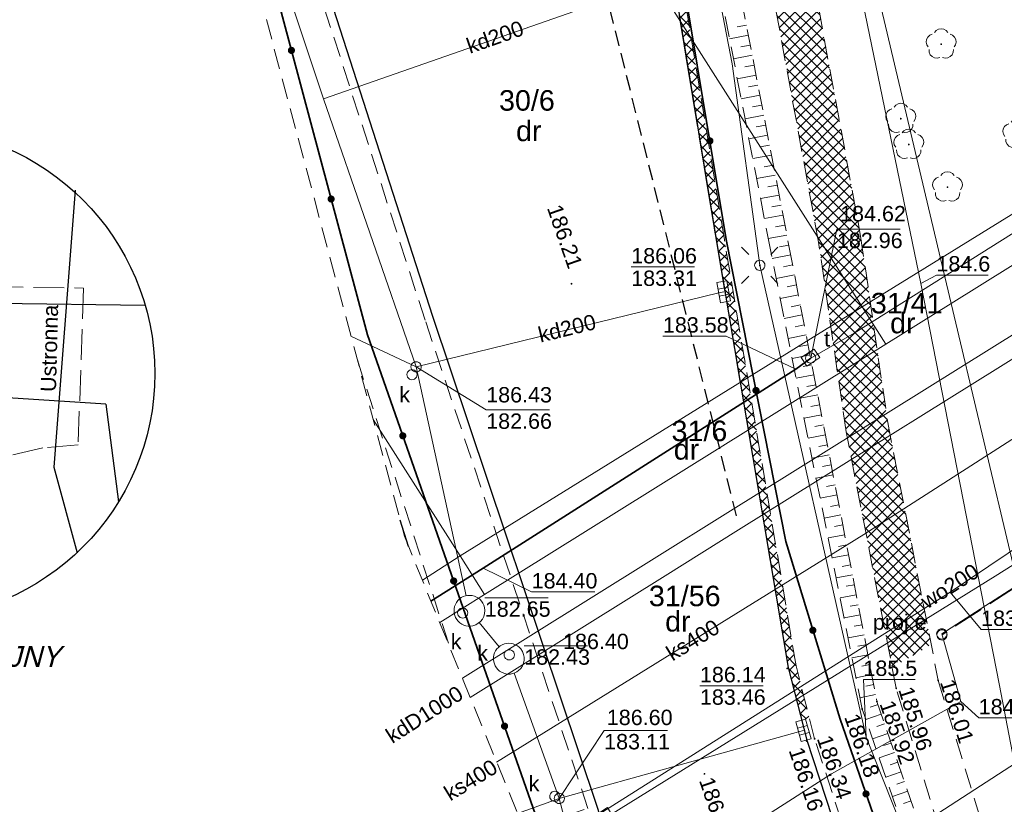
# Model space of a CAD drawing. Extents: x 8014 to 6635291, y -5609 to 5765892.
# Tile 9 of 158: x 6601078 to 6601126, y 5731706 to 5731745. Entities that reach past the tile are written whole.
import ezdxf
from ezdxf.enums import TextEntityAlignment as Align

# ---------------------------------------------------------------- set-up
doc = ezdxf.new("R2010")
doc.units = 0
for name, pattern in [('DASHED', [0.75, 0.5, -0.25]), ('PRZER2-1', [1.5, 1, -0.5]), ('PRZER3-1', [2, 1.5, -0.5])]:
    doc.linetypes.add(name, pattern=pattern)
doc.layers.get('0').update_dxf_attribs({"linetype": 'CONTINUOUS'})
for name, color, linetype in [('A-SZRAF- DROGI', 130, 'CONTINUOUS'), ('a_zieleń', 80, 'CONTINUOUS'), ('RAMKA', 7, 'CONTINUOUS')]:
    doc.layers.add(name, color=color, linetype=linetype)
for name, color, linetype, lineweight in [('a_krawężnik', 7, 'CONTINUOUS', 30), ('EGDE_O', 7, 'CONTINUOUS', 18), ('GESDZI', 7, 'CONTINUOUS', 18), ('GESDZI_O', 7, 'CONTINUOUS', 18), ('GSLKOG', 7, 'CONTINUOUS', 35), ('GSLKRW', 7, 'CONTINUOUS', 25), ('GSPWPS', 7, 'CONTINUOUS', 13), ('GSPWPS_O', 7, 'CONTINUOUS', 13), ('GSSINN', 7, 'CONTINUOUS', 18), ('GSSKOA', 7, 'CONTINUOUS', 18), ('GSSKOD', 7, 'CONTINUOUS', 18), ('GSSZSN', 7, 'CONTINUOUS', 18), ('GULLOB', 7, 'CONTINUOUS', 35), ('GUPELA', 7, 'CONTINUOUS', 18), ('GUPIKP', 7, 'CONTINUOUS', 18), ('GUPISN', 7, 'CONTINUOUS', 18), ('GUPISN_O', 7, 'CONTINUOUS', 18), ('GUPIWZ', 7, 'CONTINUOUS', 18), ('GUPIWZ_O', 7, 'CONTINUOUS', 18), ('GUPPRZ_O', 7, 'CONTINUOUS', 18), ('GUSIKP', 7, 'CONTINUOUS', 18)]:
    doc.layers.add(name, color=color, linetype=linetype, lineweight=lineweight)
for name, color, linetype, lineweight, true_color in [('EGUG_O', 7, 'CONTINUOUS', 18, 0x008000), ('GESUZY_O', 7, 'CONTINUOUS', 18, 0x008000), ('GOSRBG', 4, 'CONTINUOUS', 35, 0x00ffff), ('GSPRDL', 7, 'CONTINUOUS', 18, 0x008000), ('GULEPR', 1, 'CONTINUOUS', 18, 0xff0000), ('GULKPR', 7, 'CONTINUOUS', 18, 0x803300), ('GULKPR_O', 7, 'CONTINUOUS', 18, 0x803300), ('GULTPR', 7, 'CONTINUOUS', 18, 0xff9100), ('GULWPR', 5, 'CONTINUOUS', 18, 0x0000ff), ('GULWPR_O', 5, 'CONTINUOUS', 18, 0x0000ff), ('GUPKKS', 7, 'CONTINUOUS', 18, 0x803300), ('GUPKSD', 7, 'CONTINUOUS', 18, 0x803300), ('KTJZ01_O', 7, 'CONTINUOUS', 18, 0x0a0909), ('SUKP_O', 7, 'CONTINUOUS', 18, 0x803300)]:
    doc.layers.add(name, color=color, linetype=linetype, lineweight=lineweight, true_color=true_color)
doc.styles.add('Arial', font='arial.ttf')
doc.styles.add('GEOS_050', font='GEOS_050', dxfattribs={"oblique": 15, "height": 2.5})

# ---------------------------------------------------------------- blocks, each defined once
blk = doc.blocks.new('D_GUPIKP1_1')
at = {"color": 0}
blk.add_lwpolyline([(0, 0.25), (0.064705, 0.241481), (0.125, 0.216506), (0.176777, 0.176777), (0.216506, 0.125), (0.241481, 0.064705), (0.25, 0), (0.241481, -0.064705), (0.216506, -0.125), (0.176777, -0.176777), (0.125, -0.216506), (0.064705, -0.241481), (0, -0.25), (-0.064705, -0.241481), (-0.125, -0.216506), (-0.176777, -0.176777), (-0.216506, -0.125), (-0.241481, -0.064705), (-0.25, 0), (-0.241481, 0.064705), (-0.216506, 0.125), (-0.176777, 0.176777), (-0.125, 0.216506), (-0.064705, 0.241481)], close=True, dxfattribs=at)
blk = doc.blocks.new('D_GUPIWZ1_3')
at = {"color": 0}
blk.add_lwpolyline([(0.375, -0.25), (-0.375, -0.25), (-0.375, 0.25), (0.375, 0.25)], close=True, dxfattribs=at)
blk = doc.blocks.new('D_GUPKSD1_1')
at = {"color": 0}
blk.add_lwpolyline([(0, 0.25), (0.064705, 0.241481), (0.125, 0.216506), (0.176777, 0.176777), (0.216506, 0.125), (0.241481, 0.064705), (0.25, 0), (0.241481, -0.064705), (0.216506, -0.125), (0.176777, -0.176777), (0.125, -0.216506), (0.064705, -0.241481), (0, -0.25), (-0.064705, -0.241481), (-0.125, -0.216506), (-0.176777, -0.176777), (-0.216506, -0.125), (-0.241481, -0.064705), (-0.25, 0), (-0.241481, 0.064705), (-0.216506, 0.125), (-0.176777, 0.176777), (-0.125, 0.216506), (-0.064705, 0.241481)], close=True, dxfattribs=at)
blk = doc.blocks.new('D_GUPIWZ1_1')
at = {"color": 0}
blk.add_lwpolyline([(0, 0.25), (0.064705, 0.241481), (0.125, 0.216506), (0.176777, 0.176777), (0.216506, 0.125), (0.241481, 0.064705), (0.25, 0), (0.241481, -0.064705), (0.216506, -0.125), (0.176777, -0.176777), (0.125, -0.216506), (0.064705, -0.241481), (0, -0.25), (-0.064705, -0.241481), (-0.125, -0.216506), (-0.176777, -0.176777), (-0.216506, -0.125), (-0.241481, -0.064705), (-0.25, 0), (-0.241481, 0.064705), (-0.216506, 0.125), (-0.176777, 0.176777), (-0.125, 0.216506), (-0.064705, 0.241481)], close=True, dxfattribs=at)
blk = doc.blocks.new('D_GUPKKS1')
at = {"color": 0}
blk.add_lwpolyline([(0.5, -0.25), (-0.5, -0.25), (-0.5, 0.25), (0.5, 0.25)], close=True, dxfattribs=at)
for points in [[(-0.175, -0.25), (-0.175, 0.25)], [(0.175, -0.25), (0.175, 0.25)]]:
    blk.add_lwpolyline(points, dxfattribs=at)
blk = doc.blocks.new('D_GSPWPS1')
blk.add_hatch(color=0).paths.add_polyline_path([(-0.045, 0), (-0.043467, -0.011647), (-0.038971, -0.0225), (-0.03182, -0.03182), (-0.0225, -0.038971), (-0.011647, -0.043467), (0, -0.045), (0.011647, -0.043467), (0.0225, -0.038971), (0.03182, -0.03182), (0.038971, -0.0225), (0.043467, -0.011647), (0.045, 0), (0.043467, 0.011647), (0.038971, 0.0225), (0.03182, 0.03182), (0.0225, 0.038971), (0.011647, 0.043467), (0, 0.045), (-0.011647, 0.043467), (-0.0225, 0.038971), (-0.03182, 0.03182), (-0.038971, 0.0225), (-0.043467, 0.011647)])
blk = doc.blocks.new('D_GSPRDL1')
blk.add_hatch(color=0).paths.add_polyline_path([(0, -0.045), (0.013906, -0.042798), (0.02645, -0.036406), (0.036406, -0.02645), (0.042798, -0.013906), (0.045, 0), (0.042798, 0.013906), (0.036406, 0.02645), (0.02645, 0.036406), (0.013906, 0.042798), (0, 0.045), (-0.013906, 0.042798), (-0.02645, 0.036406), (-0.036406, 0.02645), (-0.042798, 0.013906), (-0.045, 0), (-0.042798, -0.013906), (-0.036406, -0.02645), (-0.02645, -0.036406), (-0.013906, -0.042798)])
at = {"color": 0}
for points in [[(-0.635969, -0.134326), (-0.70458, -0.024001), (-0.731429, 0.103115), (-0.713292, 0.231763), (-0.652348, 0.346501), (-0.55591, 0.433559), (-0.435555, 0.482485)], [(-0.324277, 0.563333), (-0.240553, 0.662679), (-0.127956, 0.727494), (0, 0.75), (0.127956, 0.727494), (0.240553, 0.662679), (0.324277, 0.563333)], [(0.435555, 0.482485), (0.55591, 0.433559), (0.652348, 0.346501), (0.713292, 0.231763), (0.731429, 0.103115), (0.70458, -0.024001), (0.635969, -0.134326)], [(-0.068773, -0.646351), (-0.194901, -0.677512), (-0.324092, -0.663766), (-0.440839, -0.606763), (-0.531129, -0.513345), (-0.584125, -0.394725), (-0.593465, -0.265141)], [(0.593465, -0.265141), (0.584125, -0.394725), (0.531129, -0.513345), (0.440839, -0.606763), (0.324092, -0.663766), (0.194901, -0.677512), (0.068773, -0.646351)]]:
    blk.add_lwpolyline(points, dxfattribs=at)
blk = doc.blocks.new('D_GUPISN1')
at = {"color": 0}
blk.add_lwpolyline([(0, 0.25), (0.064705, 0.241481), (0.125, 0.216506), (0.176777, 0.176777), (0.216506, 0.125), (0.241481, 0.064705), (0.25, 0), (0.241481, -0.064705), (0.216506, -0.125), (0.176777, -0.176777), (0.125, -0.216506), (0.064705, -0.241481), (0, -0.25), (-0.064705, -0.241481), (-0.125, -0.216506), (-0.176777, -0.176777), (-0.216506, -0.125), (-0.241481, -0.064705), (-0.25, 0), (-0.241481, 0.064705), (-0.216506, 0.125), (-0.176777, 0.176777), (-0.125, 0.216506), (-0.064705, 0.241481)], close=True, dxfattribs=at)
blk = doc.blocks.new('D_KOLO')
blk.add_hatch(color=0).paths.add_polyline_path([(-0.175, 0), (-0.169037, -0.045293), (-0.151554, -0.0875), (-0.123744, -0.123744), (-0.0875, -0.151554), (-0.045293, -0.169037), (0, -0.175), (0.045293, -0.169037), (0.0875, -0.151554), (0.123744, -0.123744), (0.151554, -0.0875), (0.169037, -0.045293), (0.175, 0), (0.169037, 0.045293), (0.151554, 0.0875), (0.123744, 0.123744), (0.0875, 0.151554), (0.045293, 0.169037), (0, 0.175), (-0.045293, 0.169037), (-0.0875, 0.151554), (-0.123744, 0.123744), (-0.151554, 0.0875), (-0.169037, 0.045293)])
blk = doc.blocks.new('D_GUPELA2')
blk.add_hatch(color=0).paths.add_polyline_path([(-0.001087, 0.044987), (0.011881, 0.043403), (0.021281, 0.03965), (0.030065, 0.033482), (0.038133, 0.023893), (0.043117, 0.012881), (0.044986, 0.001113), (0.044323, -0.007777), (0.040557, -0.019497), (0.033417, -0.030138), (0.024849, -0.037517), (0.013788, -0.042836), (0.002013, -0.044955), (-0.00982, -0.043916), (-0.020466, -0.040077), (-0.029541, -0.033946), (-0.036867, -0.025804), (-0.04187, -0.01649), (-0.04461, -0.005909), (-0.044532, 0.006476), (-0.041285, 0.017903), (-0.034764, 0.028574), (-0.024479, 0.03776), (-0.013449, 0.042943)])
at = {"color": 0}
for points in [[(-0.883883, 0.883883), (-0.53033, 0.53033)], [(0.883883, 0.883883), (0.53033, 0.53033)], [(-0.883883, -0.883883), (-0.53033, -0.53033)], [(0.883883, -0.883883), (0.53033, -0.53033)]]:
    blk.add_lwpolyline(points, dxfattribs=at)
blk = doc.blocks.new('D_GUPELA1')
at = {"color": 0}
blk.add_lwpolyline([(0, 0.25), (0.064705, 0.241481), (0.125, 0.216506), (0.176777, 0.176777), (0.216506, 0.125), (0.241481, 0.064705), (0.25, 0), (0.241481, -0.064705), (0.216506, -0.125), (0.176777, -0.176777), (0.125, -0.216506), (0.064705, -0.241481), (0, -0.25), (-0.064705, -0.241481), (-0.125, -0.216506), (-0.176777, -0.176777), (-0.216506, -0.125), (-0.241481, -0.064705), (-0.25, 0), (-0.241481, 0.064705), (-0.216506, 0.125), (-0.176777, 0.176777), (-0.125, 0.216506), (-0.064705, 0.241481)], close=True, dxfattribs=at)
blk = doc.blocks.new('nowy blok')
for p, q in [((60924.052, 46689.369), (60923.359, 46679.717)), ((60924.11, 46679.722), (60924.052, 46689.369)), ((60924.113, 46678.026), (60924.052, 46689.369)), ((60924.11, 46679.722), (60923.359, 46679.717)), ((60924.11, 46679.722), (60924.86, 46679.726)), ((60924.306, 46637.515), (60924.289, 46648.581))]:
    blk.add_line(p, q)
blk.add_lwpolyline([(60923.33, 46639.414), (60923.33, 46643.222), (60925.425, 46639.398), (60925.425, 46643.222)])
blk.add_circle((60924.27, 46663.324), 14.743)
at = {"color": 7, "style": 'GEOS_050', "oblique": 15}
for s, p in [('SZKIC ORIE', (60913.447, 46645.699)), ('NTACYJNY', (60924.439, 46645.699))]:
    blk.add_text(s, height=1.2586, dxfattribs=at).set_placement(p)

msp = doc.modelspace()

# ---------------------------------------------------------------- hatches: boundary and pattern name
at = {"layer": 'A-SZRAF- DROGI', "linetype": 'ByBlock', "lineweight": 0}
h = msp.add_hatch(dxfattribs=at)
h.set_pattern_fill('ANSI37', color=253, scale=3, style=0)
h.set_pattern_definition([(45, (3365827.47042, 2822255.7523), (-0.265165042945, 0.265165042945), []), (135, (3365827.47042, 2822255.7523), (-0.265165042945, -0.265165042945), [])])
h.paths.add_polyline_path([(6601164.801, 5731825.446), (6601168.791, 5731826.948), (6601168.821, 5731824.474), (6601166.454, 5731823.503)])
edge = h.paths.add_edge_path()
edge.add_line((6601172.476, 5731825.895), (6601172.411, 5731828.026))
edge.add_line((6601172.411, 5731828.026), (6601173.992, 5731828.189))
edge.add_arc((6601186.035, 5732243.68), 415.666, 268.33976, 269.91165)
edge.add_line((6601185.394, 5731828.015), (6601205.043, 5731828.193))
edge.add_line((6601205.043, 5731828.193), (6601225.232, 5731828.343))
edge.add_line((6601225.232, 5731828.343), (6601245.168, 5731828.586))
edge.add_line((6601245.168, 5731828.586), (6601245.543, 5731828.59))
edge.add_line((6601245.543, 5731828.59), (6601246.884, 5731826.594))
edge.add_line((6601246.884, 5731826.594), (6601221.79, 5731826.309))
edge.add_line((6601221.79, 5731826.309), (6601205.136, 5731826.031))
edge.add_line((6601205.136, 5731826.031), (6601185.273, 5731825.848))
edge.add_line((6601185.273, 5731825.848), (6601173.834, 5731826.053))
edge.add_line((6601173.834, 5731826.053), (6601172.476, 5731825.895))
edge = h.paths.add_edge_path()
edge.add_line((6601111.994, 5731733.86), (6601109.203, 5731750.836))
edge.add_line((6601109.203, 5731750.836), (6601106.88, 5731760.994))
edge.add_line((6601106.88, 5731760.994), (6601102.557, 5731779.174))
edge.add_line((6601102.557, 5731779.174), (6601096.809, 5731802.335))
edge.add_line((6601096.809, 5731802.335), (6601093.394, 5731815.076))
edge.add_arc((6601112.891, 5731821.407), 20.499, 186.6456, 197.9903, ccw=False)
edge.add_arc((6601104.1, 5731821.197), 11.772, 157.0931, 190.5857, ccw=False)
edge.add_line((6601093.257, 5731825.779), (6601095.519, 5731824.743))
edge.add_line((6601095.519, 5731824.743), (6601101.325, 5731802.801))
edge.add_line((6601101.325, 5731802.801), (6601106.886, 5731780.522))
edge.add_line((6601106.886, 5731780.522), (6601111.376, 5731762.136))
edge.add_line((6601111.376, 5731762.136), (6601116.585, 5731733.745))
edge.add_line((6601116.585, 5731733.745), (6601117.929, 5731724.497))
edge.add_line((6601117.929, 5731724.497), (6601120.175, 5731712.999))
edge.add_line((6601120.175, 5731712.999), (6601122.074, 5731714.127))
edge.add_line((6601122.074, 5731714.127), (6601119.954, 5731724.963))
edge.add_line((6601119.954, 5731724.963), (6601118.634, 5731734.045))
edge.add_line((6601118.634, 5731734.045), (6601113.329, 5731762.836))
edge.add_line((6601113.329, 5731762.836), (6601108.915, 5731781.012))
edge.add_line((6601108.915, 5731781.012), (6601103.286, 5731803.464))
edge.add_line((6601103.286, 5731803.464), (6601098.333, 5731822.44))
edge.add_line((6601098.333, 5731822.44), (6601100.26, 5731826.8))
edge.add_line((6601100.26, 5731826.8), (6601104.18, 5731826.61))
edge.add_line((6601104.18, 5731826.61), (6601124.59, 5731825.705))
edge.add_arc((6601125.61, 5731847.683), 22.002, 254.8648, 267.342, ccw=False)
edge.add_line((6601119.866, 5731826.445), (6601114.202, 5731827.977))
edge.add_arc((6601110.334, 5731814.504), 14.017, 73.981, 84.7293)
edge.add_line((6601111.621, 5731828.462), (6601104.31, 5731828.801))
edge.add_line((6601104.31, 5731828.801), (6601098.736, 5731829.044))
edge.add_arc((6601099.468, 5731836.321), 7.313, 237.4214, 264.2566, ccw=False)
edge.add_line((6601095.53, 5731830.158), (6601092.874, 5731826.011))
edge.add_arc((6601101.918, 5731821.944), 9.917, 155.786, 175.0174)
edge.add_arc((6601112.86, 5731821.402), 20.868, 176.144, 198.0523)
edge.add_line((6601093.019, 5731814.935), (6601096.416, 5731802.213))
edge.add_line((6601096.416, 5731802.213), (6601102.139, 5731779.125))
edge.add_line((6601102.139, 5731779.125), (6601106.492, 5731760.912))
edge.add_line((6601106.492, 5731760.912), (6601108.825, 5731750.719))
edge.add_line((6601108.825, 5731750.719), (6601111.607, 5731733.785))
edge.add_line((6601111.607, 5731733.785), (6601115.11, 5731713.014))
edge.add_line((6601115.11, 5731713.014), (6601115.783, 5731710.389))
edge.add_line((6601115.783, 5731710.389), (6601116.123, 5731710.591))
edge.add_line((6601116.123, 5731710.591), (6601115.488, 5731713.094))
edge.add_line((6601115.488, 5731713.094), (6601113.741, 5731723.477))
edge.add_line((6601113.741, 5731723.477), (6601111.994, 5731733.86))
at = {"layer": 'a_zieleń', "transparency": 33554687}
h = msp.add_hatch(dxfattribs=at)
h.set_pattern_fill('ANSI31', color=256, scale=2, angle=0.5416)
h.set_pattern_definition([(45.54155787, (6600987.53512, 5732094.77134), (-0.1784396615, 0.175097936), [])])
edge = h.paths.add_edge_path()
edge.add_line((6601184.523, 5731785.715), (6601184.767, 5731785.473))
edge.add_line((6601184.767, 5731785.473), (6601208.79, 5731802.27))
edge.add_line((6601208.79, 5731802.27), (6601211.05, 5731814.48))
edge.add_line((6601211.05, 5731814.48), (6601142.151, 5731813.823))
edge.add_arc((6601143.698, 5731819.102), 5.501, 253.6603, 270.5475)
edge.add_line((6601143.751, 5731813.601), (6601191.034, 5731814.053))
edge.add_arc((6601191.122, 5731812.113), 1.942, 359.8374, 92.594, ccw=False)
edge.add_line((6601193.063, 5731812.108), (6601193.074, 5731811.004))
edge.add_line((6601193.074, 5731811.004), (6601197.383, 5731811.045))
edge.add_line((6601197.383, 5731811.045), (6601197.425, 5731806.621))
edge.add_line((6601197.425, 5731806.621), (6601199.732, 5731806.642))
edge.add_line((6601199.732, 5731806.642), (6601199.803, 5731799.171))
edge.add_line((6601199.803, 5731799.171), (6601197.516, 5731797.165))
edge.add_line((6601197.516, 5731797.165), (6601194.216, 5731797.133))
edge.add_line((6601194.216, 5731797.133), (6601194.251, 5731793.47))
edge.add_arc((6601191.538, 5731793.658), 2.72, 281.0894, 356.0358, ccw=False)
edge.add_line((6601192.061, 5731790.989), (6601185.152, 5731786.156))
edge.add_arc((71774552.687, -87417922.681), 113685689.918, 124.97904394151, 124.97904432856)
h.paths.add_polyline_path([(6601204.906, 5731809.178), (6601202.577, 5731808.579), (6601203.741, 5731808.879)], flags=16)

# ---------------------------------------------------------------- linework, layer by layer
for p, q in [((6601080.356, 5731736.278), (6601079.309, 5731722.774)), ((6601060.878, 5731731), (6601083.767, 5731730.672)), ((6601081.85, 5731725.855), (6601075.577, 5731726.264)), ((6601081.85, 5731725.855), (6601082.474, 5731721.093)), ((6601079.309, 5731722.774), (6601080.444, 5731718.607))]:
    msp.add_line(p, q)
at = {"linetype": 'PRZER3-1', "lineweight": 18}
for p, q in [((6601062.322, 5731731.804), (6601080.767, 5731731.507)), ((6601080.767, 5731731.507), (6601080.499, 5731723.874)), ((6601078.777, 5731723.725), (6601065.589, 5731720.637)), ((6601080.499, 5731723.874), (6601078.777, 5731723.725))]:
    msp.add_line(p, q, dxfattribs=at)
at = {"layer": 'a_krawężnik', "color": 0, "linetype": 'DASHED', "ltscale": 1.5}
msp.add_lwpolyline([(6601112.584, 5731720.399), (6601086.501, 5731824.98)], dxfattribs=at)
at = {"layer": 'GESDZI', "color": 8, "linetype": 'Continuous', "lineweight": 18, "elevation": 10.22}
for points in [[(6601118.71, 5731730.59), (6601088.45, 5731778.16), (6601099.14, 5731784.77), (6601108.78, 5731777.49), (6601113.06, 5731773), (6601122.53, 5731732.95)], [(6601113.06, 5731773), (6601116.48, 5731769.41), (6601132.58, 5731748.95), (6601137.76, 5731742.36), (6601137.33, 5731742.1), (6601122.53, 5731732.95)], [(6601122.53, 5731732.95), (6601137.33, 5731742.1), (6601137.76, 5731742.36), (6601132.58, 5731748.95), (6601133.79, 5731749.79), (6601139.4, 5731740.97), (6601123.05, 5731730.76)], [(6601123.05, 5731730.76), (6601139.4, 5731740.97), (6601145.65, 5731730.16), (6601126.07, 5731718.01)], [(6601118.71, 5731730.59), (6601122.53, 5731732.95), (6601123.05, 5731730.76), (6601119.86, 5731728.77)], [(6601099.11, 5731718.46), (6601118.71, 5731730.59), (6601119.86, 5731728.77), (6601100.31, 5731716.57)], [(6601106.49, 5731705.86), (6601125.19, 5731717.46), (6601126.07, 5731718.01), (6601130.38, 5731711.07), (6601127.94, 5731709.49), (6601116.07, 5731701.8), (6601113.08, 5731695.24)]]:
    msp.add_lwpolyline(points, close=True, dxfattribs=at)
for points in [[(6601081.813, 5731774.049), (6601088.45, 5731778.16), (6601118.71, 5731730.59), (6601099.11, 5731718.46), (6601094.879, 5731725.11)], [(6601098.119, 5731715.203), (6601100.31, 5731716.57), (6601119.86, 5731728.77), (6601123.05, 5731730.76), (6601126.07, 5731718.01), (6601125.19, 5731717.46), (6601106.49, 5731705.86), (6601106.29, 5731706.18), (6601102.749, 5731703.855)], [(6601094.879, 5731725.11), (6601099.11, 5731718.46), (6601097.275, 5731717.27)], [(6601097.275, 5731717.27), (6601099.11, 5731718.46), (6601100.31, 5731716.57), (6601098.119, 5731715.203)], [(6601114.764, 5731692.527), (6601113.08, 5731695.24), (6601116.07, 5731701.8), (6601127.94, 5731709.49), (6601130.865, 5731696.171)]]:
    msp.add_lwpolyline(points, dxfattribs=at)
at = {"layer": 'GOSRBG', "color": 8, "linetype": 'PRZER2-1', "lineweight": 18, "elevation": 10.04}
msp.add_lwpolyline([(6601299.084, 5731734.247), (6601325.67, 5731736.853), (6601330.011, 5731849.566), (6601060.655, 5731853.302), (6601096.398, 5731719.42), (6601107.997, 5731690.995)], close=True, dxfattribs=at)
at = {"layer": 'GSLKOG', "color": 8, "linetype": 'Continuous', "lineweight": 35, "elevation": 10.18}
for points in [[(6601070.991, 5731820.276), (6601076.855, 5731798.011), (6601082.638, 5731775.249), (6601087.186, 5731756.972), (6601094.599, 5731729.227), (6601103.004, 5731705.233), (6601108.723, 5731691.159)], [(6601093.89, 5731815.126), (6601096.878, 5731802.386), (6601102.695, 5731779.243), (6601106.993, 5731761.035), (6601109.26, 5731750.894), (6601112.087, 5731733.879), (6601114.981, 5731719.163), (6601117.632, 5731710.491), (6601122.623, 5731696.121), (6601123.256, 5731694.449)]]:
    msp.add_lwpolyline(points, dxfattribs=at)
at = {"layer": 'GSLKRW', "color": 8, "linetype": 'Continuous', "lineweight": 25, "elevation": 10.18}
msp.add_lwpolyline([(6601078.991, 5731784.621), (6601075.721, 5731797.681), (6601068.865, 5731822.676), (6601068.666, 5731823.43), (6601066.819, 5731830.186, -0.094262), (6601066.573, 5731832.979), (6601066.795, 5731835.349, -0.220759), (6601067.476, 5731836.097, -0.495048), (6601068.611, 5731835.494), (6601069.708, 5731832.019), (6601070.002, 5731831.054), (6601071.971, 5731824.327), (6601072.226, 5731823.381), (6601078.996, 5731798.445), (6601084.692, 5731775.585), (6601089.064, 5731757.171), (6601097.767, 5731730.148), (6601105.781, 5731706.258), (6601110.17, 5731692.516), (6601110.512, 5731691.564)], format="xyb", dxfattribs=at)
for points in [[(6601108.825, 5731750.719), (6601111.607, 5731733.785), (6601115.11, 5731713.014), (6601116.018, 5731709.472), (6601120.628, 5731695.374), (6601121.147, 5731693.972)], [(6601096.604, 5731718.915), (6601096.193, 5731720.189)]]:
    msp.add_lwpolyline(points, dxfattribs=at)
at = {"layer": 'GSSINN', "color": 8, "linetype": 'PRZER2-1', "lineweight": 18, "elevation": 10.3}
for points in [[(6601078.991, 5731784.621), (6601075.721, 5731797.681), (6601068.865, 5731822.676), (6601068.666, 5731823.43), (6601067.353, 5731828.232), (6601067.498, 5731828.273), (6601070.411, 5731829.096), (6601070.563, 5731829.139), (6601071.971, 5731824.327), (6601072.226, 5731823.381), (6601078.996, 5731798.445), (6601084.692, 5731775.585), (6601089.064, 5731757.171), (6601097.767, 5731730.148), (6601105.781, 5731706.258), (6601110.17, 5731692.516), (6601110.512, 5731691.564)], [(6601109.771, 5731691.397), (6601109.431, 5731692.286), (6601104.218, 5731705.77), (6601105.343, 5731706.143), (6601097.408, 5731729.946), (6601088.67, 5731757.041), (6601084.273, 5731775.549), (6601078.624, 5731798.28), (6601071.582, 5731824.308), (6601069.009, 5731823.509), (6601076.078, 5731797.779), (6601081.806, 5731774.975), (6601086.035, 5731758.238)], [(6601094.106, 5731728.004), (6601098.603, 5731714.017)], [(6601096.604, 5731718.915), (6601096.193, 5731720.189)]]:
    msp.add_lwpolyline(points, dxfattribs=at)
for points in [[(6601092.874, 5731826.011, 0.08411), (6601092.039, 5731822.805, 0.095885), (6601093.019, 5731814.935), (6601096.416, 5731802.213), (6601102.139, 5731779.125), (6601106.492, 5731760.912), (6601108.825, 5731750.719), (6601111.607, 5731733.785), (6601115.11, 5731713.014), (6601116.018, 5731709.472), (6601120.628, 5731695.374), (6601121.147, 5731693.972)], [(6601121.512, 5731694.054), (6601120.965, 5731695.515), (6601116.391, 5731709.532), (6601115.488, 5731713.094), (6601111.994, 5731733.86), (6601109.203, 5731750.836), (6601106.88, 5731760.994), (6601102.557, 5731779.174), (6601096.809, 5731802.335), (6601093.394, 5731815.076, -0.049541), (6601092.529, 5731819.035, -0.147188), (6601093.257, 5731825.779)]]:
    msp.add_lwpolyline(points, format="xyb", dxfattribs=at)
at = {"layer": 'GSSKOA', "color": 8, "linetype": 'PRZER3-1', "lineweight": 18, "elevation": 10.18}
msp.add_lwpolyline([(6601078.991, 5731784.621), (6601075.721, 5731797.681), (6601068.865, 5731822.676), (6601068.666, 5731823.43), (6601066.819, 5731830.186, -0.094262), (6601066.573, 5731832.979), (6601066.795, 5731835.349, -0.220759), (6601067.476, 5731836.097, -0.495048), (6601068.611, 5731835.494), (6601069.708, 5731832.019), (6601070.002, 5731831.054), (6601071.971, 5731824.327), (6601072.226, 5731823.381), (6601078.996, 5731798.445), (6601084.692, 5731775.585), (6601089.064, 5731757.171), (6601097.767, 5731730.148), (6601105.781, 5731706.258), (6601110.17, 5731692.516), (6601110.512, 5731691.564)], format="xyb", dxfattribs=at)
for points in [[(6601093.019, 5731814.935), (6601096.416, 5731802.213), (6601102.139, 5731779.125), (6601106.492, 5731760.912), (6601108.825, 5731750.719), (6601111.607, 5731733.785), (6601115.11, 5731713.014), (6601116.018, 5731709.472), (6601120.628, 5731695.374), (6601121.147, 5731693.972)], [(6601096.604, 5731718.915), (6601096.193, 5731720.189)]]:
    msp.add_lwpolyline(points, dxfattribs=at)
at = {"layer": 'GSSKOD', "color": 8, "linetype": 'PRZER2-1', "lineweight": 18, "elevation": 10.18}
msp.add_lwpolyline([(6601095.53, 5731830.158, 0.117629), (6601098.736, 5731829.044), (6601104.31, 5731828.801), (6601124.732, 5731827.854, -0.030836), (6601130.648, 5731827.54, -0.042728), (6601137.917, 5731825.976, 0.06379), (6601144.262, 5731824.822), (6601124.59, 5731825.705), (6601104.18, 5731826.61), (6601100.26, 5731826.8), (6601098.333, 5731822.44), (6601103.286, 5731803.464), (6601104.47, 5731798.59), (6601105.83, 5731798.99), (6601106.94, 5731794.8), (6601105.48, 5731794.52), (6601108.915, 5731781.012), (6601113.329, 5731762.836), (6601118.634, 5731734.045), (6601119.954, 5731724.963), (6601122.415, 5731712.383), (6601127.52, 5731695.613), (6601127.584, 5731695.429)], format="xyb", dxfattribs=at)
msp.add_lwpolyline([(6601125.584, 5731694.976), (6601125.542, 5731695.099), (6601120.37, 5731711.998), (6601117.929, 5731724.497), (6601116.585, 5731733.745), (6601111.376, 5731762.136), (6601106.886, 5731780.522), (6601101.325, 5731802.801), (6601095.519, 5731824.743), (6601093.257, 5731825.779)], dxfattribs=at)
at = {"layer": 'GSSZSN', "color": 8, "linetype": 'PRZER2-1', "lineweight": 18, "elevation": 10.06}
for points in [[(6601095.216, 5731818.95), (6601096.439, 5731814.538), (6601099.786, 5731802.596), (6601105.288, 5731780.146), (6601109.709, 5731761.799), (6601115.139, 5731733.574), (6601119.429, 5731711.358), (6601125.048, 5731694.995), (6601125.091, 5731694.864)], [(6601124.346, 5731694.696), (6601124.28, 5731694.895), (6601118.713, 5731710.987), (6601114.221, 5731733.454), (6601108.79, 5731761.541), (6601104.256, 5731779.833), (6601098.711, 5731802.063), (6601095.583, 5731814.334), (6601095.216, 5731818.95), (6601099.786, 5731802.596), (6601105.288, 5731780.146), (6601109.709, 5731761.799), (6601115.139, 5731733.574), (6601119.429, 5731711.358), (6601125.048, 5731694.995), (6601125.091, 5731694.864)]]:
    msp.add_lwpolyline(points, dxfattribs=at)
at = {"layer": 'GSSZSN', "color": 8, "linetype": 'Continuous', "lineweight": 18, "elevation": 10.06}
for points in [[(6601113.07, 5731744.329), (6601112.611, 5731744.241)], [(6601113.164, 5731743.842), (6601112.247, 5731743.665)], [(6601113.257, 5731743.354), (6601112.799, 5731743.266)], [(6601113.351, 5731742.867), (6601112.435, 5731742.691)], [(6601113.445, 5731742.38), (6601112.987, 5731742.292)], [(6601113.539, 5731741.893), (6601112.623, 5731741.717)], [(6601113.632, 5731741.406), (6601113.175, 5731741.318)], [(6601113.726, 5731740.918), (6601112.812, 5731740.742)], [(6601113.82, 5731740.431), (6601113.363, 5731740.343)], [(6601113.914, 5731739.944), (6601113, 5731739.768)], [(6601114.007, 5731739.457), (6601113.551, 5731739.369)], [(6601114.101, 5731738.969), (6601113.188, 5731738.794)], [(6601114.195, 5731738.482), (6601113.739, 5731738.395)], [(6601114.288, 5731737.995), (6601113.377, 5731737.82)], [(6601114.382, 5731737.508), (6601113.927, 5731737.42)], [(6601114.476, 5731737.021), (6601113.565, 5731736.845)], [(6601114.57, 5731736.533), (6601114.115, 5731736.446)], [(6601114.663, 5731736.046), (6601113.754, 5731735.871)], [(6601114.757, 5731735.559), (6601114.302, 5731735.472)], [(6601114.851, 5731735.072), (6601113.942, 5731734.897)], [(6601114.945, 5731734.585), (6601114.49, 5731734.497)], [(6601115.038, 5731734.097), (6601114.13, 5731733.923)], [(6601115.132, 5731733.61), (6601114.678, 5731733.523)], [(6601115.226, 5731733.123), (6601114.322, 5731732.948)], [(6601115.32, 5731732.636), (6601114.87, 5731732.549)], [(6601115.414, 5731732.149), (6601114.517, 5731731.975)], [(6601115.508, 5731731.662), (6601115.061, 5731731.575)], [(6601115.602, 5731731.174), (6601114.711, 5731731.002)], [(6601115.696, 5731730.687), (6601115.252, 5731730.602)], [(6601115.791, 5731730.2), (6601114.906, 5731730.029)], [(6601115.885, 5731729.713), (6601115.444, 5731729.628)], [(6601115.979, 5731729.226), (6601115.1, 5731729.056)], [(6601116.073, 5731728.739), (6601115.635, 5731728.654)], [(6601116.167, 5731728.252), (6601115.295, 5731728.083)], [(6601116.261, 5731727.764), (6601115.826, 5731727.68)], [(6601116.355, 5731727.277), (6601115.489, 5731727.11)], [(6601116.449, 5731726.79), (6601116.018, 5731726.707)], [(6601116.543, 5731726.303), (6601115.684, 5731726.137)], [(6601116.637, 5731725.816), (6601116.209, 5731725.733)], [(6601116.731, 5731725.329), (6601115.878, 5731725.164)], [(6601116.825, 5731724.841), (6601116.401, 5731724.759)], [(6601116.919, 5731724.354), (6601116.073, 5731724.191)], [(6601117.013, 5731723.867), (6601116.592, 5731723.786)], [(6601117.107, 5731723.38), (6601116.268, 5731723.218)], [(6601117.202, 5731722.893), (6601116.783, 5731722.812)], [(6601117.296, 5731722.406), (6601116.462, 5731722.245)], [(6601117.39, 5731721.919), (6601116.975, 5731721.838)], [(6601117.484, 5731721.431), (6601116.657, 5731721.272)], [(6601117.578, 5731720.944), (6601117.166, 5731720.865)], [(6601117.672, 5731720.457), (6601116.851, 5731720.299)], [(6601117.766, 5731719.97), (6601117.357, 5731719.891)], [(6601117.86, 5731719.483), (6601117.046, 5731719.326)], [(6601117.954, 5731718.996), (6601117.549, 5731718.917)], [(6601118.048, 5731718.509), (6601117.24, 5731718.353)], [(6601118.142, 5731718.021), (6601117.74, 5731717.944)], [(6601118.236, 5731717.534), (6601117.435, 5731717.38)], [(6601118.33, 5731717.047), (6601117.931, 5731716.97)], [(6601118.424, 5731716.56), (6601117.629, 5731716.406)], [(6601118.519, 5731716.073), (6601118.123, 5731715.996)], [(6601118.613, 5731715.586), (6601117.824, 5731715.433)], [(6601118.707, 5731715.099), (6601118.314, 5731715.023)], [(6601118.801, 5731714.611), (6601118.019, 5731714.46)], [(6601118.895, 5731714.124), (6601118.505, 5731714.049)], [(6601118.989, 5731713.637), (6601118.213, 5731713.487)], [(6601119.083, 5731713.15), (6601118.697, 5731713.075)], [(6601119.177, 5731712.663), (6601118.408, 5731712.514)], [(6601119.271, 5731712.176), (6601118.888, 5731712.102)], [(6601119.365, 5731711.689), (6601118.602, 5731711.541)], [(6601119.481, 5731711.207), (6601119.104, 5731711.078)], [(6601119.642, 5731710.738), (6601118.889, 5731710.479)], [(6601119.803, 5731710.269), (6601119.427, 5731710.139)], [(6601119.964, 5731709.799), (6601119.213, 5731709.541)], [(6601120.125, 5731709.33), (6601119.75, 5731709.201)], [(6601120.287, 5731708.861), (6601119.538, 5731708.604)], [(6601120.448, 5731708.392), (6601120.074, 5731708.263)], [(6601120.609, 5731707.922), (6601119.862, 5731707.666)], [(6601120.77, 5731707.453), (6601120.397, 5731707.325)], [(6601120.931, 5731706.984), (6601120.186, 5731706.728)], [(6601121.092, 5731706.515), (6601120.72, 5731706.387)]]:
    msp.add_lwpolyline(points, dxfattribs=at)
at = {"layer": 'GULEPR', "color": 8, "linetype": 'Continuous', "lineweight": 18, "elevation": 10.14}
for points in [[(6601098.52, 5731800.94), (6601099.31, 5731797.68), (6601102.72, 5731784.65), (6601105.07, 5731774.12), (6601106.97, 5731767.05), (6601109.43, 5731757.68), (6601112.37, 5731742.44), (6601113.72, 5731732.62), (6601118.91, 5731709.62), (6601123.13, 5731699.01), (6601124.672, 5731694.769)], [(6601141.24, 5731726.67), (6601122.59, 5731714.65)], [(6601122.59, 5731714.65), (6601123.52, 5731711.36), (6601117.22, 5731707.83), (6601104.461, 5731699.661)]]:
    msp.add_lwpolyline(points, dxfattribs=at)
at = {"layer": 'GULEPR', "color": 8, "linetype": 'PRZER3-1', "lineweight": 18, "elevation": 10.14}
msp.add_lwpolyline([(6601181.22, 5731752.78), (6601141.28, 5731726.73), (6601122.6, 5731714.6)], dxfattribs=at)
at = {"layer": 'GULKPR', "color": 8, "linetype": 'Continuous', "lineweight": 18, "elevation": 10.14}
for points in [[(6601099.224, 5731712.494), (6601108.572, 5731718.328), (6601112.158, 5731720.57), (6601161.723, 5731751.505), (6601162.169, 5731751.783), (6601163.389, 5731753.23), (6601164.019, 5731755.004), (6601163.99, 5731756.883), (6601163.29, 5731758.683), (6601125.738, 5731819.998), (6601125.053, 5731823.996), (6601126.325, 5731852.391)], [(6601099.608, 5731711.554), (6601109.102, 5731717.48), (6601112.688, 5731719.722), (6601162.252, 5731750.656), (6601162.832, 5731751.018), (6601164.27, 5731752.725), (6601165.022, 5731754.839), (6601164.988, 5731757.078), (6601164.19, 5731759.129), (6601126.691, 5731820.356), (6601126.057, 5731824.058), (6601127.325, 5731852.377)], [(6601075.36, 5731804.56), (6601079.76, 5731786.31), (6601084.31, 5731768.12), (6601088.32, 5731753.2), (6601092.46, 5731740.74), (6601096.97, 5731727.67), (6601099.41, 5731716.512)], [(6601109.465, 5731746.695), (6601109.224, 5731746.611), (6601092.46, 5731740.74)], [(6601111.963, 5731731.335), (6601111.72, 5731731.276), (6601096.97, 5731727.67)], [(6601093.794, 5731729.172), (6601096.97, 5731727.67)], [(6601100.895, 5731708.398), (6601118.798, 5731719.495), (6601130.995, 5731727.333)], [(6601101.015, 5731714.019), (6601100.045, 5731715.201)], [(6601108.045, 5731691.006), (6601103.95, 5731706.63), (6601101.745, 5731712.735)], [(6601115.845, 5731709.945), (6601115.604, 5731709.878), (6601103.95, 5731706.63)], [(6601101.917, 5731705.896), (6601103.95, 5731706.63)]]:
    msp.add_lwpolyline(points, dxfattribs=at)
at = {"layer": 'GULLOB', "color": 8, "linetype": 'Continuous', "lineweight": 35, "elevation": 10.12}
msp.add_lwpolyline([(6601097.696, 5731716.238), (6601100.24, 5731717.86), (6601115.48, 5731727.55), (6601116.2, 5731728.1)], dxfattribs=at)
at = {"layer": 'GULTPR', "color": 8, "linetype": 'Continuous', "lineweight": 18, "elevation": 10.14}
for points in [[(6601111.15, 5731821.94), (6601111.17, 5731821.47), (6601120.21, 5731800.99), (6601120.35, 5731800.77), (6601119.93, 5731800.58), (6601109.71, 5731793.7), (6601109.48, 5731793.6), (6601109.56, 5731793.21), (6601112.1, 5731780.04), (6601115.511, 5731762.976), (6601118.33, 5731747.41), (6601121.57, 5731731.74), (6601125.41, 5731712.13), (6601127.57, 5731700.87), (6601128.634, 5731695.666)], [(6601155.044, 5731764.783), (6601160.891, 5731756.379), (6601161.015, 5731756.162), (6601160.59, 5731755.903), (6601149.943, 5731749.2), (6601143.008, 5731744.84), (6601140.934, 5731743.538), (6601140.548, 5731743.3), (6601138.435, 5731741.967), (6601118.312, 5731729.307), (6601116.2, 5731728.1)]]:
    msp.add_lwpolyline(points, dxfattribs=at)
at = {"layer": 'GULWPR', "color": 8, "linetype": 'Continuous', "lineweight": 18, "elevation": 10.14}
for points in [[(6601123, 5731716.68), (6601127.713, 5731719.855), (6601163.427, 5731742.118)], [(6601102.744, 5731703.869), (6601103.56, 5731704.38), (6601123, 5731716.68)]]:
    msp.add_lwpolyline(points, dxfattribs=at)
at = {"layer": 'GUPPRZ_O', "color": 8, "linetype": 'Continuous', "lineweight": 13, "elevation": 10.8, "flags": 128}
for points in [[(6601116.2, 5731728.1), (6601117.479, 5731734.382), (6601120.559, 5731734.382)], [(6601107.454, 5731732.539), (6601110.534, 5731732.539)], [(6601121.57, 5731731.74), (6601122.33, 5731732.147), (6601124.85, 5731732.147)], [(6601115.48, 5731727.55), (6601112.079, 5731729.167), (6601108.999, 5731729.167)], [(6601096.97, 5731727.67), (6601100.387, 5731725.571), (6601103.467, 5731725.571)], [(6601100.24, 5731717.86), (6601102.602, 5731716.693), (6601105.682, 5731716.693)], [(6601100.32, 5731716.409), (6601103.4, 5731716.409)], [(6601123, 5731716.68), (6601124.508, 5731714.867), (6601127.588, 5731714.867)], [(6601102.24, 5731714.069), (6601105.32, 5731714.069)], [(6601110.802, 5731712.117), (6601113.882, 5731712.117)], [(6601118.91, 5731709.62), (6601118.77, 5731712.429), (6601121.29, 5731712.429)], [(6601123.52, 5731711.36), (6601124.391, 5731710.553), (6601126.911, 5731710.553)], [(6601103.95, 5731706.63), (6601106.135, 5731709.944), (6601109.215, 5731709.944)]]:
    msp.add_lwpolyline(points, dxfattribs=at)
at = {"layer": 'GUSIKP', "color": 8, "linetype": 'Continuous', "lineweight": 18, "elevation": 10.14}
for points in [[(6601100.303, 5731715.94, -0.414212), (6601099.73, 5731715.047, -2.41422)], [(6601102.07, 5731713.916, -0.414212), (6601101.966, 5731712.86, -2.414225)]]:
    msp.add_lwpolyline(points, format="xyb", close=True, dxfattribs=at)

# ---------------------------------------------------------------- block references
at = {"layer": 'GSLKOG', "color": 8, "linetype": 'Continuous', "lineweight": 35}
for p, rotation in [((6601090.893, 5731743.099, 10.18), 284.9590480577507), ((6601090.893, 5731743.099, 10.18), 284.9590480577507), ((6601111.288, 5731738.687, 10.18), 279.4333786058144), ((6601111.288, 5731738.687, 10.18), 279.4333786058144), ((6601092.828, 5731735.854, 10.18), 284.9590480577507), ((6601092.828, 5731735.854, 10.18), 284.9590480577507), ((6601113.534, 5731726.521, 10.18), 281.1256252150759), ((6601113.534, 5731726.521, 10.18), 281.1256252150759), ((6601096.322, 5731724.308, 10.18), 289.3051488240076), ((6601096.322, 5731724.308, 10.18), 289.3051488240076), ((6601098.802, 5731717.23, 10.18), 289.3051488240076), ((6601098.802, 5731717.23, 10.18), 289.3051488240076), ((6601116.306, 5731714.827, 10.18), 286.9982086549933), ((6601116.306, 5731714.827, 10.18), 286.9982086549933), ((6601101.281, 5731710.152, 10.18), 289.3051488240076), ((6601101.281, 5731710.152, 10.18), 289.3051488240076), ((6601118.897, 5731706.848, 10.18), 289.1531780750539), ((6601118.897, 5731706.848, 10.18), 289.1531780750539)]:
    msp.add_blockref('D_KOLO', p, dxfattribs=dict(at, rotation=rotation))
at = {"layer": 'GSPRDL', "color": 8, "linetype": 'Continuous', "lineweight": 18}
for p in [(6601122.56, 5731743.4, 10.12), (6601120.59, 5731739.77, 10.12), (6601126.3, 5731739.04, 10.12), (6601120.98, 5731738.51, 10.12), (6601122.87, 5731736.43, 10.12)]:
    msp.add_blockref('D_GSPRDL1', p, dxfattribs=at)
at = {"layer": 'GSPWPS', "color": 8, "linetype": 'Continuous', "lineweight": 13}
for p in [(6601104.543, 5731731.724, 10.08), (6601115.061, 5731712.968, 10.08), (6601122.415, 5731712.383, 10.08), (6601120.37, 5731711.998, 10.08), (6601119.429, 5731711.358, 10.08), (6601118.713, 5731710.987, 10.08), (6601116.005, 5731709.431, 10.08), (6601116.391, 5731709.532, 10.08), (6601111.022, 5731707.826, 10.08)]:
    msp.add_blockref('D_GSPWPS1', p, dxfattribs=at)
at = {"layer": 'GUPELA', "color": 8, "linetype": 'Continuous', "lineweight": 18}
for name, p in [('D_GUPELA2', (6601113.72, 5731732.62, 10.15)), ('D_GUPELA1', (6601113.72, 5731732.62, 10.16))]:
    msp.add_blockref(name, p, dxfattribs=at)
at = {"layer": 'GUPIKP', "color": 8, "linetype": 'Continuous', "lineweight": 18}
msp.add_blockref('D_GUPIKP1_1', (6601116.2, 5731728.1, 10.16), dxfattribs=at)
at = {"layer": 'GUPISN', "color": 8, "linetype": 'Continuous', "lineweight": 18}
for p in [(6601122.59, 5731714.65, 10.16), (6601122.6, 5731714.6, 10.16)]:
    msp.add_blockref('D_GUPISN1', p, dxfattribs=at)
at = {"layer": 'GUPIWZ', "color": 8, "linetype": 'Continuous', "lineweight": 18, "rotation": 33.29576882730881}
msp.add_blockref('D_GUPIWZ1_3', (6601116.193, 5731728.125, 10.18), dxfattribs=at)
at = {"layer": 'GUPIWZ', "color": 8, "linetype": 'Continuous', "lineweight": 18}
for p in [(6601096.77, 5731727.29, 10.18), (6601099.24, 5731715.67, 10.18), (6601101.51, 5731713.63, 10.18), (6601103.73, 5731706.73, 10.18)]:
    msp.add_blockref('D_GUPIWZ1_1', p, dxfattribs=at)
at = {"layer": 'GUPKKS', "color": 8, "linetype": 'Continuous', "lineweight": 18}
for p, rotation in [((6601111.963, 5731731.335, 10.16), 280.2258971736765), ((6601115.845, 5731709.945, 10.16), 285.519963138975)]:
    msp.add_blockref('D_GUPKKS1', p, dxfattribs=dict(at, rotation=rotation))
at = {"layer": 'GUPKSD', "color": 8, "linetype": 'Continuous', "lineweight": 18}
for p in [(6601096.97, 5731727.67, 10.16), (6601103.95, 5731706.63, 10.16)]:
    msp.add_blockref('D_GUPKSD1_1', p, dxfattribs=at)
at = {"layer": 'RAMKA', "color": 7, "xscale": 0.8116052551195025, "yscale": 0.8116052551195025, "zscale": 0.8116052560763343}
msp.add_blockref('nowy blok', (6551625.815, 5693855.149, -1.135), dxfattribs=at)

# ---------------------------------------------------------------- texts
at = {"layer": 'EGDE_O', "color": 8, "linetype": 'Continuous', "lineweight": 0, "style": 'Arial'}
for s, p in [('30/6', (6601102.371, 5731740.16, 10.8)), ('31/6', (6601110.778, 5731724.048, 10.8)), ('31/56', (6601110.063, 5731716, 10.8))]:
    msp.add_text(s, height=1, dxfattribs=at).set_placement(p, align=Align.CENTER)
at = {"layer": 'EGUG_O', "color": 8, "linetype": 'Continuous', "lineweight": 0, "style": 'Arial'}
for p in [(6601102.461, 5731738.674, 10.8), (6601120.69, 5731729.305, 10.8), (6601110.148, 5731723.147, 10.8), (6601109.728, 5731714.765, 10.8)]:
    msp.add_text('dr', height=1, dxfattribs=at).set_placement(p, align=Align.CENTER)
at = {"layer": 'GESDZI_O', "color": 8, "linetype": 'Continuous', "lineweight": 0, "style": 'Arial'}
msp.add_text('31/41', height=1, dxfattribs=at).set_placement((6601120.88, 5731730.275, 10.8), align=Align.CENTER)
at = {"layer": 'GESUZY_O', "color": 8, "linetype": 'Continuous', "lineweight": 0, "style": 'Arial'}
msp.add_text('dr', height=1, dxfattribs=at).set_placement((6601109.728, 5731714.765, 10.8), align=Align.CENTER)
at = {"layer": 'GSPWPS_O', "color": 8, "linetype": 'Continuous', "lineweight": 0, "style": 'Arial'}
for s, rotation, p in [('186.21', 289.2286, (6601103.34, 5731735.419, 10.8)), ('186.01', 287.4962, (6601122.494, 5731712.297, 10.8)), ('185.96', 287.5421, (6601120.465, 5731711.933, 10.8)), ('185.92', 289.0288, (6601119.546, 5731711.246, 10.8)), ('186.18', 289.02, (6601117.825, 5731710.602, 10.8)), ('186.34', 288.4029, (6601116.493, 5731709.553, 10.8)), ('186.16', 288.3751, (6601115.121, 5731708.975, 10.8)), ('186.32', 288.972, (6601110.75, 5731707.51, 10.8))]:
    msp.add_text(s, height=0.75, rotation=rotation, dxfattribs=at).set_placement(p)
at = {"layer": 'GULKPR_O', "color": 8, "linetype": 'Continuous', "lineweight": 0, "style": 'Arial'}
for s, rotation, p in [('kd200', 19.2998, (6601100.939, 5731743.398, 10.8)), ('kd200', 13.7381, (6601104.415, 5731729.188, 10.8)), ('ks400', 31.571, (6601110.653, 5731714.032, 10.8))]:
    msp.add_text(s, height=0.75, rotation=rotation, dxfattribs=at).set_placement(p, align=Align.CENTER)
at = {"layer": 'GULWPR_O', "color": 8, "linetype": 'Continuous', "lineweight": 0, "style": 'Arial'}
msp.add_text('wo200', height=0.75, rotation=32.3222, dxfattribs=at).set_placement((6601123.175, 5731716.664, 10.8), align=Align.CENTER)
at = {"layer": 'GUPISN_O', "color": 8, "linetype": 'Continuous', "lineweight": 0, "style": 'Arial'}
msp.add_text('proj.e', height=0.75, dxfattribs=at).set_placement((6601121.85, 5731714.85, 10.8), align=Align.RIGHT)
at = {"layer": 'GUPIWZ_O', "color": 8, "linetype": 'Continuous', "lineweight": 0, "style": 'Arial'}
for s, p in [('t', (6601117.148, 5731728.66, 10.8)), ('k', (6601096.672, 5731725.942, 10.8)), ('k', (6601099.181, 5731713.905, 10.8)), ('k', (6601100.475, 5731713.341, 10.8)), ('k', (6601102.98, 5731706.98, 10.8))]:
    msp.add_text(s, height=0.75, dxfattribs=at).set_placement(p, align=Align.RIGHT)
at = {"layer": 'GUPPRZ_O', "color": 8, "linetype": 'Continuous', "lineweight": 0, "style": 'Arial'}
for s, p in [('184.62', (6601117.635, 5731734.764, 10.8)), ('182.96', (6601117.479, 5731733.46, 10.8)), ('186.06', (6601107.454, 5731732.711, 10.8)), ('184.6', (6601122.33, 5731732.32, 10.8)), ('183.31', (6601107.454, 5731731.616, 10.8)), ('183.58', (6601108.999, 5731729.34, 10.8)), ('186.43', (6601100.387, 5731725.934, 10.8)), ('182.66', (6601100.387, 5731724.648, 10.8)), ('184.40', (6601102.602, 5731716.865, 10.8)), ('182.65', (6601100.32, 5731715.487, 10.8)), ('183.49', (6601124.508, 5731715.039, 10.8)), ('186.40', (6601104.131, 5731713.907, 10.8)), ('182.43', (6601102.24, 5731713.147, 10.8)), ('186.14', (6601110.802, 5731712.29, 10.8)), ('185.5', (6601118.77, 5731712.601, 10.8)), ('183.46', (6601110.802, 5731711.195, 10.8)), ('184.6', (6601124.391, 5731710.726, 10.8)), ('186.60', (6601106.266, 5731710.204, 10.8)), ('183.11', (6601106.135, 5731709.021, 10.8))]:
    msp.add_text(s, height=0.75, dxfattribs=at).set_placement(p)
at = {"layer": 'KTJZ01_O', "color": 7, "linetype": 'Continuous', "lineweight": 0, "style": 'Arial'}
msp.add_text('Ustronna', height=0.75, rotation=88.509, dxfattribs=at).set_placement((6601079.472, 5731728.562, 9.665), align=Align.CENTER)
at = {"layer": 'SUKP_O', "color": 8, "linetype": 'Continuous', "lineweight": 0, "style": 'Arial'}
for s, rotation, p in [('kdD1000', 32.5208, (6601097.574, 5731710.407, 10.8)), ('ks400', 31.571, (6601099.825, 5731707.21, 10.8))]:
    msp.add_text(s, height=0.75, rotation=rotation, dxfattribs=at).set_placement(p, align=Align.CENTER)

doc.saveas('drawing.dxf')
